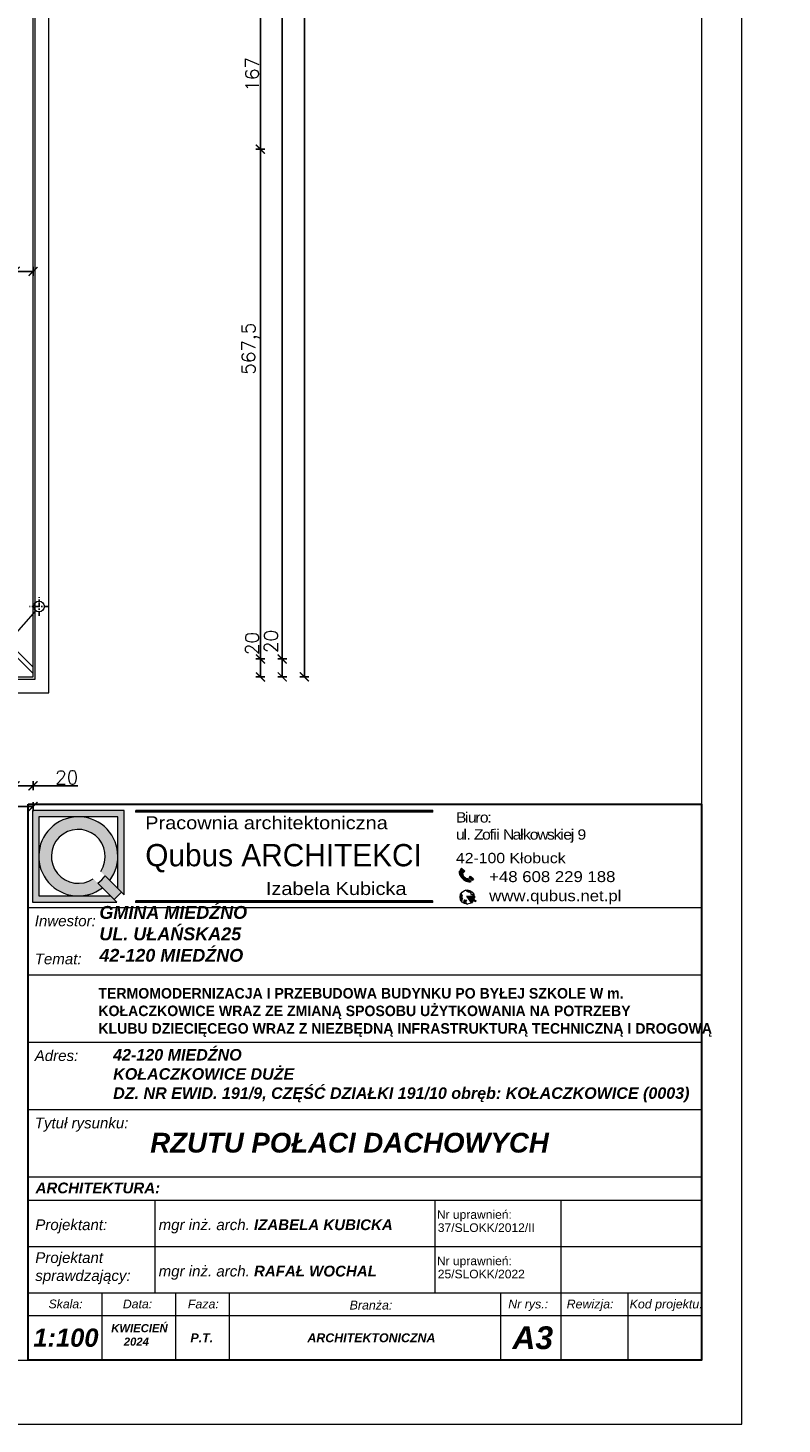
# Model space of a CAD drawing. Header units: millimetres. Extents: x -740 to 33545, y -26688 to 22494.
# Tile 252 of 256: x 16405 to 17245, y 5178 to 6732. Entities that reach past the tile are written whole.
import ezdxf
from ezdxf.enums import TextEntityAlignment as Align
from ezdxf.lldxf.tags import DXFTag

# ---------------------------------------------------------------- set-up
doc = ezdxf.new("R2010")
doc.units = ezdxf.units.MM
doc.header["$MEASUREMENT"] = 0
for name, pattern in [('ArchiTECH.PC Solid Line Type', [0]), ('AUSGEZOGEN', [0]), ('STRICHPUNKTX2', [2, 1, -0.5, 0, -0.5])]:
    doc.linetypes.add(name, pattern=pattern)
doc.layers.get('Defpoints').update_dxf_attribs({"color": 252})
doc.layers.add('_B___I__', color=252, linetype='AUSGEZOGEN')
for name, color, linetype, lineweight in [('A_l.przerywana', 252, 'ICAD_ISO03W100', 9), ('A_l.widokowa', 252, 'Continuous', 18), ('l. przerywana', 252, 'ICAD_ISO03W100', 9), ('l.widokowa', 252, 'Continuous', 15), ('Nowe_820-G Rysunki Obrazki_Nr_pióra__23', 252, 'Continuous', 15), ('wymiarowanie', 252, 'Continuous', 9)]:
    doc.layers.add(name, color=color, linetype=linetype, lineweight=lineweight)
doc.styles.add('ArchiTECHStyle1', font='arial.ttf', dxfattribs={"height": 0.16})
doc.styles.add('Roman', font='SIMPLEX')
doc.styles.add('styl2', font='simplex.shx')
tags = doc.linetypes.add('ICAD_ISO03W100', pattern=[30, 12, -18]).pattern_tags.tags
tags[6:7] = [DXFTag(74, 4), DXFTag(75, 0), DXFTag(340, '0'), DXFTag(46, 1.0), DXFTag(50, 0.0), DXFTag(44, 0.0), DXFTag(45, 0.0)]
tags[4:5] = [DXFTag(74, 4), DXFTag(75, 0), DXFTag(340, '0'), DXFTag(46, 1.0), DXFTag(50, 0.0), DXFTag(44, 0.0), DXFTag(45, 0.0)]
doc.dimstyles.new('Kopia I_1.100', dxfattribs={"dimtxt": 15, "dimasz": 10, "dimexe": 5, "dimexo": 1, "dimgap": 1.5, "dimtad": 1, "dimdec": 1, "dimrnd": 0.5, "dimtxsty": 'styl2', "dimblk": 'ARCHTICK', "dimcen": 5, "dimadec": 0, "dimazin": 0, "dimtfac": 1, "dimtdec": 1, "dimtmove": 0, "dimatfit": 3, "dimldrblk": 'ARCHTICK', "dimfxl": 0, "dimarcsym": 0})

# ---------------------------------------------------------------- blocks, each defined once
blk = doc.blocks.new('_ArchTick')
at = {"color": 0, "linetype": 'ByBlock', "const_width": 0.15}
blk.add_lwpolyline([(-0.5, -0.5), (0.5, 0.5)], dxfattribs=at)
blk = doc.blocks.new('*D1785')
at = {"layer": 'Defpoints', "color": 0}
for p in [(16391.2, 6504.7), (16411.2, 6496.2), (16411.2, 6461.2)]:
    blk.add_point(p, dxfattribs=at)
at = {"layer": 'wymiarowanie', "color": 0, "lineweight": -2}
for p, q in [((16391.2, 6466.2), (16391.2, 6456.2)), ((16411.2, 6466.2), (16411.2, 6456.2)), ((16391.2, 6461.2), (16411.2, 6461.2))]:
    blk.add_line(p, q, dxfattribs=at)
at = {"layer": 'wymiarowanie', "color": 0, "lineweight": -2, "xscale": 10, "yscale": 10, "zscale": 10, "rotation": 180}
blk.add_blockref('_ArchTick', (16391.2, 6461.2), dxfattribs=at)
at = {"layer": 'wymiarowanie', "color": 0, "lineweight": -2, "xscale": 10, "yscale": 10, "zscale": 10}
blk.add_blockref('_ArchTick', (16411.2, 6461.2), dxfattribs=at)
at = {"layer": 'wymiarowanie', "color": 0, "insert": (16371.3, 6472.8), "char_height": 15, "attachment_point": 5, "style": 'styl2'}
blk.add_mtext('20', dxfattribs=at)
blk = doc.blocks.new('*D1821')
at = {"layer": 'Defpoints', "color": 0}
for p in [(16391.2, 6066.8), (16411.2, 6064.4), (16411.2, 5888.7)]:
    blk.add_point(p, dxfattribs=at)
at = {"layer": 'wymiarowanie', "color": 0, "lineweight": -2}
for p, q in [((16391.2, 5893.7), (16391.2, 5883.7)), ((16411.2, 5893.7), (16411.2, 5883.7)), ((16391.2, 5888.7), (16411.2, 5888.7)), ((16411.2, 5888.7), (16461.1, 5888.7))]:
    blk.add_line(p, q, dxfattribs=at)
at = {"layer": 'wymiarowanie', "color": 0, "lineweight": -2, "xscale": 10, "yscale": 10, "zscale": 10, "rotation": 180}
blk.add_blockref('_ArchTick', (16391.2, 5888.7), dxfattribs=at)
at = {"layer": 'wymiarowanie', "color": 0, "lineweight": -2, "xscale": 10, "yscale": 10, "zscale": 10}
blk.add_blockref('_ArchTick', (16411.2, 5888.7), dxfattribs=at)
at = {"layer": 'wymiarowanie', "color": 0, "insert": (16448.7, 5898), "char_height": 15, "attachment_point": 5, "style": 'styl2'}
blk.add_mtext('20', dxfattribs=at)
blk = doc.blocks.new('*D1822')
at = {"layer": 'Defpoints', "color": 0}
for p in [(13336, 5893.7), (16411.2, 5893.7), (16411.2, 5865.6)]:
    blk.add_point(p, dxfattribs=at)
at = {"layer": 'wymiarowanie', "color": 0, "lineweight": -2}
for p, q in [((13336, 5870.6), (13336, 5860.6)), ((13336, 5865.6), (16411.2, 5865.6)), ((16411.2, 5870.6), (16411.2, 5860.6))]:
    blk.add_line(p, q, dxfattribs=at)
at = {"layer": 'wymiarowanie', "color": 0, "lineweight": -2, "xscale": 10, "yscale": 10, "zscale": 10, "rotation": 180}
blk.add_blockref('_ArchTick', (13336, 5865.6), dxfattribs=at)
at = {"layer": 'wymiarowanie', "color": 0, "lineweight": -2, "xscale": 10, "yscale": 10, "zscale": 10}
blk.add_blockref('_ArchTick', (16411.2, 5865.6), dxfattribs=at)
at = {"layer": 'wymiarowanie', "color": 0, "insert": (14873.6, 5874.9), "char_height": 15, "attachment_point": 5, "style": 'styl2'}
blk.add_mtext('3075', dxfattribs=at)
blk = doc.blocks.new('*D1837')
at = {"layer": 'Defpoints', "color": 0}
for p in [(15994.3, 6763.9), (15827.5, 6597.2), (16664.4, 6597.2)]:
    blk.add_point(p, dxfattribs=at)
at = {"layer": 'wymiarowanie', "color": 0, "lineweight": -2}
for p, q in [((16659.4, 6763.9), (16669.4, 6763.9)), ((16664.4, 6763.9), (16664.4, 6597.2)), ((16659.4, 6597.2), (16669.4, 6597.2))]:
    blk.add_line(p, q, dxfattribs=at)
at = {"layer": 'wymiarowanie', "color": 0, "lineweight": -2, "xscale": 10, "yscale": 10, "zscale": 10}
for p, rotation in [((16664.4, 6763.9), 90), ((16664.4, 6597.2), 270)]:
    blk.add_blockref('_ArchTick', p, dxfattribs=dict(at, rotation=rotation))
at = {"layer": 'wymiarowanie', "color": 0, "insert": (16655.1, 6680.6), "char_height": 15, "attachment_point": 5, "rotation": 90, "style": 'styl2'}
blk.add_mtext('167', dxfattribs=at)
blk = doc.blocks.new('*D1838')
at = {"layer": 'Defpoints', "color": 0}
for p in [(15827.5, 6597.2), (16664.4, 6029.8), (16696.1, 6029.8)]:
    blk.add_point(p, dxfattribs=at)
at = {"layer": 'wymiarowanie', "color": 0, "lineweight": -2}
for p, q in [((16659.4, 6597.2), (16669.4, 6597.2)), ((16664.4, 6597.2), (16664.4, 6029.8)), ((16669.4, 6029.8), (16659.4, 6029.8))]:
    blk.add_line(p, q, dxfattribs=at)
at = {"layer": 'wymiarowanie', "color": 0, "lineweight": -2, "xscale": 10, "yscale": 10, "zscale": 10}
for p, rotation in [((16664.4, 6597.2), 90), ((16664.4, 6029.8), 270)]:
    blk.add_blockref('_ArchTick', p, dxfattribs=dict(at, rotation=rotation))
at = {"layer": 'wymiarowanie', "color": 0, "insert": (16653.4, 6375.2), "char_height": 15, "attachment_point": 5, "rotation": 90, "style": 'styl2'}
blk.add_mtext('567,5', dxfattribs=at)
blk = doc.blocks.new('*D1839')
at = {"layer": 'Defpoints', "color": 0}
for p in [(16696.1, 6029.8), (16664.4, 6009.8), (16695.2, 6009.8)]:
    blk.add_point(p, dxfattribs=at)
at = {"layer": 'wymiarowanie', "color": 0, "lineweight": -2}
for p, q in [((16669.4, 6029.8), (16659.4, 6029.8)), ((16664.4, 6029.8), (16664.4, 6009.8)), ((16669.4, 6009.8), (16659.4, 6009.8))]:
    blk.add_line(p, q, dxfattribs=at)
at = {"layer": 'wymiarowanie', "color": 0, "lineweight": -2, "xscale": 10, "yscale": 10, "zscale": 10}
for p, rotation in [((16664.4, 6029.8), 90), ((16664.4, 6009.8), 270)]:
    blk.add_blockref('_ArchTick', p, dxfattribs=dict(at, rotation=rotation))
at = {"layer": 'wymiarowanie', "color": 0, "insert": (16655.1, 6047), "char_height": 15, "attachment_point": 5, "rotation": 90, "style": 'styl2'}
blk.add_mtext('20', dxfattribs=at)
blk = doc.blocks.new('*D1840')
at = {"layer": 'Defpoints', "color": 0}
for p in [(16659.4, 6029.8), (16688.7, 6029.8), (16659.4, 6009.8)]:
    blk.add_point(p, dxfattribs=at)
at = {"layer": 'wymiarowanie', "color": 0, "lineweight": -2}
for p, q in [((16683.7, 6029.8), (16693.7, 6029.8)), ((16688.7, 6009.8), (16688.7, 6029.8)), ((16683.7, 6009.8), (16693.7, 6009.8))]:
    blk.add_line(p, q, dxfattribs=at)
at = {"layer": 'wymiarowanie', "color": 0, "lineweight": -2, "xscale": 10, "yscale": 10, "zscale": 10}
for p, rotation in [((16688.7, 6029.8), 90), ((16688.7, 6009.8), 270)]:
    blk.add_blockref('_ArchTick', p, dxfattribs=dict(at, rotation=rotation))
at = {"layer": 'wymiarowanie', "color": 0, "insert": (16676.1, 6049.3), "char_height": 15, "attachment_point": 5, "rotation": 90, "style": 'styl2'}
blk.add_mtext('20', dxfattribs=at)
blk = doc.blocks.new('*D1841')
at = {"layer": 'Defpoints', "color": 0}
for p in [(16664.4, 7704.7), (16688.7, 7704.7), (16659.4, 6029.8)]:
    blk.add_point(p, dxfattribs=at)
at = {"layer": 'wymiarowanie', "color": 0, "lineweight": -2}
for p, q in [((16683.7, 7704.7), (16693.7, 7704.7)), ((16688.7, 6029.8), (16688.7, 7704.7)), ((16683.7, 6029.8), (16693.7, 6029.8))]:
    blk.add_line(p, q, dxfattribs=at)
at = {"layer": 'wymiarowanie', "color": 0, "lineweight": -2, "xscale": 10, "yscale": 10, "zscale": 10}
for p, rotation in [((16688.7, 7704.7), 90), ((16688.7, 6029.8), 270)]:
    blk.add_blockref('_ArchTick', p, dxfattribs=dict(at, rotation=rotation))
at = {"layer": 'wymiarowanie', "color": 0, "insert": (16679.3, 6867.3), "char_height": 15, "attachment_point": 5, "rotation": 90, "style": 'styl2'}
blk.add_mtext('1675', dxfattribs=at)
blk = doc.blocks.new('*D1843')
at = {"layer": 'Defpoints', "color": 0}
for p in [(16683.7, 7724.7), (16683.7, 6009.8), (16713.3, 6009.8)]:
    blk.add_point(p, dxfattribs=at)
at = {"layer": 'wymiarowanie', "color": 0, "lineweight": -2}
for p, q in [((16708.3, 7724.7), (16718.3, 7724.7)), ((16713.3, 7724.7), (16713.3, 6009.8)), ((16708.3, 6009.8), (16718.3, 6009.8))]:
    blk.add_line(p, q, dxfattribs=at)
at = {"layer": 'wymiarowanie', "color": 0, "lineweight": -2, "xscale": 10, "yscale": 10, "zscale": 10}
for p, rotation in [((16713.3, 7724.7), 90), ((16713.3, 6009.8), 270)]:
    blk.add_blockref('_ArchTick', p, dxfattribs=dict(at, rotation=rotation))
at = {"layer": 'wymiarowanie', "color": 0, "insert": (16704.1, 6867.3), "char_height": 15, "attachment_point": 5, "rotation": 90, "style": 'styl2'}
blk.add_mtext('1715', dxfattribs=at)

msp = doc.modelspace()

# ---------------------------------------------------------------- hatches: boundary and pattern name
for points in [[(16525.56, 5861.18), (16525.56, 5859.63), (16856.03, 5859.63), (16856.03, 5861.18)], [(16525.56, 5760.63), (16525.56, 5759.08), (16856.03, 5759.08), (16856.03, 5760.63)]]:
    msp.add_hatch(color=256).paths.add_polyline_path(points)
at = {"layer": 'wymiarowanie'}
h = msp.add_hatch(color=256, dxfattribs=at)
h.paths.add_polyline_path([(16410.54, 5861.18), (16512.63, 5861.18), (16512.63, 5767.29), (16509.54, 5770.39), (16505.62, 5774.3), (16505.62, 5810.13), (16505.62, 5854.17), (16461.58, 5854.17), (16417.54, 5854.17), (16417.54, 5810.13), (16417.54, 5766.09), (16461.58, 5766.09), (16497.41, 5766.09), (16501.33, 5762.18), (16504.42, 5759.08), (16410.54, 5759.08)])
h.paths.add_polyline_path([(16417.54, 5810.13, -0.4142136), (16461.58, 5854.17, -0.4142136), (16505.62, 5810.13, -0.1647641), (16496.56, 5783.37), (16491.55, 5788.37), (16486.52, 5793.41, 10.2455423), (16478.31, 5785.2), (16483.34, 5780.16), (16488.35, 5775.16, -0.1647641), (16461.58, 5766.09, -0.4142136)])
h = msp.add_hatch(color=256, dxfattribs=at)
h.paths.add_polyline_path([(16891.63, 5787.13), (16890.08, 5788.52, -0.2257017), (16889.68, 5790.86), (16886.01, 5794.16, 0.1923995), (16886.83, 5788.68, 0.0725634), (16889.76, 5785.06)])
h.paths.add_polyline_path([(16886.92, 5795.19), (16890.35, 5792.11), (16891.86, 5793.79), (16888.44, 5796.87)])
for points in [[(16483.34, 5780.16, 0.0788738), (16491.55, 5788.37), (16496.56, 5783.37), (16505.62, 5774.3), (16509.54, 5770.39, -0.046709), (16501.33, 5762.18), (16497.41, 5766.09), (16488.35, 5775.16)], [(16902.5, 5765.24), (16903.67, 5765.13), (16902.5, 5764.46, 0.0122344), (16902.51, 5764.85, 0.0123937)], [(16899.4, 5758.58, 0.0114248), (16899.68, 5758.81), (16899.69, 5758.18)]]:
    msp.add_hatch(color=256, dxfattribs=at).paths.add_polyline_path(points)
h = msp.add_hatch(color=256, dxfattribs=at)
h.paths.add_polyline_path([(16891.63, 5787.13), (16893.17, 5785.74, 0.2257017), (16895.53, 5785.59), (16899.21, 5782.28, -0.1923995), (16893.67, 5782.52, -0.0725634), (16889.76, 5785.06)])
h.paths.add_polyline_path([(16900.13, 5783.29), (16896.71, 5786.38), (16898.22, 5788.06), (16901.65, 5784.97)])
h = msp.add_hatch(color=256, dxfattribs=at)
h.paths.add_polyline_path([(16894.13, 5765.97), (16901.8, 5761.59, -0.0172131), (16901.56, 5761.1), (16900.8, 5761.54, 0.008189), (16900.77, 5761.55, 0.5397497), (16899.66, 5760.96), (16899.68, 5758.81, -0.0114248), (16899.4, 5758.58)])
h.paths.add_polyline_path([(16894.13, 5765.97), (16902.5, 5765.24, -0.0123937), (16902.51, 5764.85, -0.0122344), (16902.5, 5764.46), (16901.25, 5763.75, 0.5397497), (16901.31, 5762.49, 0.008189), (16901.33, 5762.48), (16902.01, 5762.09, -0.0173245), (16901.8, 5761.59)])
h.paths.add_polyline_path([(16888.17, 5769.36, 0.4200987), (16888.55, 5767.48, -0.5369957), (16888.89, 5766.43, 0.2016291), (16888.56, 5764.46, 0.1070222), (16889.43, 5763.22, 0), (16889.43, 5763.22, -0.4365565), (16889.43, 5762.57, 0.1470815), (16888.67, 5761.92, 0.2070349), (16888.57, 5760.97, -0.421728), (16888.25, 5760.22, -0.3199581)])
h.paths.add_polyline_path([(16889.65, 5758.74, 0.4961021), (16890.96, 5759.51, -0.1925824), (16891.29, 5761.23, -0.3611399), (16892.4, 5761.2, 0.3674112), (16893.64, 5761.01, -1.0208574), (16894.03, 5760.8, -0.1185898), (16893.14, 5759.77, 0.3247332), (16893.06, 5758.56, 0.305926), (16895.31, 5757, -0.195201)])
h.paths.add_polyline_path([(16892.32, 5772.38, -0.2349861), (16899.24, 5771.23, 0.5278165), (16898.27, 5769.95, 0.1272686), (16897.08, 5770.45, -0.1207092), (16894.33, 5771.43, 0.0977798)])
h.paths.add_polyline_path([(16898.76, 5767.59, 0.3379247), (16899.21, 5768.56, 0.2733122), (16902.05, 5767.47, -0.0235046), (16902.27, 5766.77, -0.1267146)])
h.paths.add_polyline_path([(16901.8, 5761.59, 0.0173245), (16902.01, 5762.09), (16904.53, 5760.65), (16904.26, 5760.18)])
h.paths.add_polyline_path([(16901.8, 5761.59), (16904.26, 5760.18), (16903.99, 5759.71), (16901.56, 5761.1, 0.0172131)])

# ---------------------------------------------------------------- linework, layer by layer
for p, q in [((16509.54, 5770.39), (16512.63, 5767.29)), ((16501.33, 5762.18), (16504.42, 5759.08))]:
    msp.add_line(p, q)
for points in [[(16525.56, 5861.18), (16525.56, 5859.63), (16856.03, 5859.63), (16856.03, 5861.18)], [(16525.56, 5760.63), (16525.56, 5759.08), (16856.03, 5759.08), (16856.03, 5760.63)]]:
    msp.add_lwpolyline(points, close=True)
at = {"layer": '_B___I__', "linetype": 'STRICHPUNKTX2', "ltscale": 5}
for p, q in [((16417.82, 6077.71), (16417.82, 6098.71)), ((16428.32, 6088.21), (16407.32, 6088.21))]:
    msp.add_line(p, q, dxfattribs=at)
at = {"layer": 'A_l.przerywana'}
msp.add_line((16278.33, 6145.45), (16411.16, 6013.61), dxfattribs=at)
at = {"layer": 'A_l.widokowa'}
for points in [[(13318.52, 7736.42), (13318.52, 5992.3), (16428.66, 5992.3), (16428.66, 7742.21), (15557.59, 7742.21), (15557.59, 7202.04), (14189.6, 7202.04), (14189.6, 7736.42)], [(13333.52, 7721.42), (13333.52, 6007.3), (16413.66, 6007.3), (16413.66, 7727.21), (15572.59, 7727.21), (15572.59, 7187.04), (14174.6, 7187.04), (14174.6, 7721.42)], [(13336.02, 7718.92), (13336.02, 6009.8), (16411.16, 6009.8), (16411.16, 7724.71), (15575.09, 7724.71), (15575.09, 7184.54), (14172.1, 7184.54), (14172.1, 7718.92)]]:
    msp.add_lwpolyline(points, close=True, dxfattribs=at)
at = {"layer": 'l. przerywana', "ltscale": 0.2}
msp.add_circle((16417.82, 6088.21), 6, dxfattribs=at)
at = {"layer": 'l.widokowa', "linetype": 'Continuous', "lineweight": 9}
msp.add_line((15835.94, 6597.16), (16411.16, 6020.86), dxfattribs=at)
at = {"layer": 'Nowe_820-G Rysunki Obrazki_Nr_pióra__23', "linetype": 'Continuous', "lineweight": 15}
for points in [[(17155.64, 8119.48), (17155.64, 5249.28)], [(13055.23, 5249.28), (17155.64, 5249.28)]]:
    msp.add_lwpolyline(points, dxfattribs=at)
at = {"layer": 'wymiarowanie'}
for p, q in [((16282.67, 5934.76), (16414.32, 6083.33)), ((16888.44, 5796.87), (16886.92, 5795.19)), ((16888.44, 5796.87), (16891.86, 5793.79)), ((16509.54, 5770.39), (16491.55, 5788.37)), ((16886.01, 5794.16), (16889.68, 5790.86)), ((16886.92, 5795.19), (16890.35, 5792.11)), ((16890.08, 5788.52), (16896.69, 5782.57)), ((16890.35, 5792.11), (16891.86, 5793.79)), ((16899.21, 5782.28), (16895.53, 5785.59)), ((16896.71, 5786.38), (16898.22, 5788.06)), ((16900.13, 5783.29), (16896.71, 5786.38)), ((16901.65, 5784.97), (16898.22, 5788.06)), ((16901.65, 5784.97), (16900.13, 5783.29)), ((16501.33, 5762.18), (16483.34, 5780.16)), ((16903.67, 5765.13), (16894.13, 5765.97)), ((16894.13, 5765.97), (16904.26, 5760.18)), ((16899.69, 5758.18), (16894.13, 5765.97)), ((16901.25, 5763.75), (16903.67, 5765.13)), ((16899.66, 5760.96), (16899.69, 5758.18)), ((16900.77, 5761.55), (16903.99, 5759.71)), ((16901.31, 5762.49), (16904.53, 5760.65)), ((16904.26, 5760.18), (16903.99, 5759.71)), ((16904.26, 5760.18), (16904.53, 5760.65))]:
    msp.add_line(p, q, dxfattribs=at)
at = {"layer": 'wymiarowanie', "linetype": 'ArchiTECH.PC Solid Line Type', "lineweight": 9}
for p, q in [((16405.64, 5453.31), (16405.64, 5828.31)), ((16405.64, 5753.31), (17155.64, 5753.31)), ((16405.64, 5678.31), (17155.64, 5678.31)), ((16405.64, 5603.31), (17155.64, 5603.31)), ((16405.64, 5528.31), (17155.64, 5528.31)), ((16405.64, 5352.5), (16405.64, 5453.31)), ((16405.64, 5453.31), (17155.64, 5453.31)), ((16405.64, 5427.5), (17155.64, 5427.5)), ((16546.61, 5427.5), (16546.61, 5324.28)), ((16858.57, 5427.5), (16858.57, 5324.28)), ((16999.08, 5427.5), (16999.08, 5324.28)), ((16405.64, 5375.89), (17155.64, 5375.89)), ((16405.64, 5324.28), (17155.64, 5324.28)), ((16405.64, 5324.28), (17155.64, 5324.28)), ((16405.64, 5324.28), (17155.64, 5324.28)), ((16405.64, 5324.28), (17155.64, 5324.28)), ((16405.64, 5324.28), (17155.64, 5324.28)), ((16487.67, 5324.28), (16487.67, 5249.28)), ((16569.71, 5324.28), (16569.71, 5249.28)), ((16629.43, 5324.28), (16629.43, 5249.28)), ((16931.85, 5324.28), (16931.85, 5249.28)), ((16999.08, 5324.28), (16999.08, 5249.28)), ((17073.6, 5324.28), (17073.6, 5249.28)), ((16405.64, 5299.28), (17155.64, 5299.28))]:
    msp.add_line(p, q, dxfattribs=at)
at = {"layer": 'wymiarowanie'}
for points in [[(13000.35, 8148.27), (13000.35, 5178.27), (17200.35, 5178.27), (17200.35, 8148.27), (13000.35, 8148.27)], [(16512.63, 5767.29), (16512.63, 5861.18), (16410.54, 5861.18), (16410.54, 5759.08), (16504.42, 5759.08)], [(16505.62, 5774.3), (16505.62, 5854.17), (16417.54, 5854.17), (16417.54, 5766.09), (16497.41, 5766.09)]]:
    msp.add_lwpolyline(points, dxfattribs=at)
at = {"layer": 'wymiarowanie', "lineweight": 30}
msp.add_lwpolyline([(16405.64, 5868.22), (17155.64, 5868.22), (17155.64, 5249.28), (16405.64, 5249.28)], close=True, dxfattribs=at)
at = {"layer": 'wymiarowanie', "lineweight": 13}
msp.add_circle((16894.63, 5764.85), 7.88, dxfattribs=at)
at = {"layer": 'wymiarowanie'}
for centre, radius, start, end in [((16461.58, 5810.13), 44.04, 322.57509, 307.42491), ((16461.58, 5810.13), 30.02, 326.14921, 303.85079), ((16461.58, 5810.13), 37.03, 305.9804, 324.0196), ((16893.28, 5792.44), 7.47, 166.67958, 210.24197), ((16900.7, 5796.93), 16.14, 210.73037, 227.33158), ((16892.33, 5790.11), 2.75, 164.3158, 215.19037), ((16900.43, 5797.18), 16.14, 228.6417, 245.24291), ((16894.52, 5788.15), 2.75, 240.78291, 291.65748), ((16896.74, 5789.33), 7.47, 245.7313, 289.2937), ((16461.58, 5810.13), 62.28, 309.65143, 320.34857), ((16889.28, 5768.61), 1.34, 145.81653, 236.96537), ((16891.06, 5765.06), 2.57, 147.73007, 193.32869), ((16888.37, 5766.84), 0.665, 321.3211, 74.26354), ((16890.93, 5766.82), 5.74, 53.63525, 75.97372), ((16897.72, 5776.56), 6.15, 236.50654, 264.03785), ((16896.72, 5767.9), 2.58, 14.92604, 81.86713), ((16899.2, 5770.26), 0.974, 87.29907, 197.66327), ((16898.34, 5768.37), 0.884, 297.9169, 12.60242), ((16902.11, 5773.99), 7.23, 242.38997, 271.27687), ((16901.55, 5770.43), 3, 218.55426, 279.6995), ((16888.05, 5760.75), 0.568, 291.2453, 22.71136), ((16889.73, 5761.33), 1.21, 150.948, 197.73589), ((16891.87, 5765.84), 3.59, 202.61984, 227.05452), ((16890.12, 5760.98), 1.74, 113.52157, 146.9902), ((16889.13, 5762.89), 0.44, 313.10426, 47.44022), ((16890.01, 5759.63), 0.957, 247.55357, 353.09799), ((16893.27, 5759.95), 2.35, 147.18676, 190.78958), ((16891.83, 5760.55), 0.862, 48.68881, 128.11552), ((16893.13, 5761.83), 0.969, 221.07993, 301.77551), ((16893.93, 5759.11), 1.03, 140.11365, 212.07498), ((16895.34, 5759.45), 2.45, 201.19555, 269.23648), ((16891.46, 5762.14), 2.9, 305.31298, 332.36541), ((16893.84, 5760.91), 0.225, 330.54591, 152.91124), ((16900.41, 5760.89), 0.755, 59.2997, 174.60822), ((16901.7, 5763.14), 0.755, 125.86793, 241.17645)]:
    msp.add_arc(centre, radius, start, end, dxfattribs=at)

# ---------------------------------------------------------------- texts
at = {"attachment_point": 1}
for s, insert, char_height, width in [('{\\fCentury Gothic|b0|i0|c238|p34;\\W1.15;\\T0.8;Biuro:\\Pul. Zofii Nałkowskiej 9}', (16882.13, 5859.24), 11.4293, 445.0153), ('{\\fCentury Gothic|b0|i0|c238|p34;\\W1.15;Pracownia architektoniczna}', (16536.1, 5854.74), 14.4309, 326.0108), ('{\\fCentury Gothic|b0|i0|c238|p34;\\W1.15;42-100 Kłobuck}', (16882.13, 5813.98), 11.4293, 445.0153), ('{\\fCentury Gothic|b0|i0|c238|p34;\\W1.15;Izabela Kubicka}', (16670.4, 5781.54), 14.4309, 326.0108), ('{\\fCentury Gothic|b0|i0|c238|p34;\\W1.15;+48 608 229 188}', (16919.13, 5793.65), 12.1324, 472.3923), ('{\\fCentury Gothic|b0|i0|c238|p34;\\W1.15;www.qubus.net.pl}', (16919.13, 5772.38), 12.1324, 472.3923)]:
    msp.add_mtext(s, dxfattribs=dict(at, insert=insert, char_height=char_height, width=width))
at = {"insert": (16476.38, 5663.6), "char_height": 11.73333, "width": 787.122, "attachment_point": 1, "style": 'Roman'}
msp.add_mtext('\\pl7.541987,t9.628161;{\\fCentury Gothic|b1|i0|c238|p34;TERMOMODERNIZACJA I PRZEBUDOWA BUDYNKU PO BYŁEJ SZKOLE W m. }\\P\\pl7.541987,t9.628161;{\\fCentury Gothic|b1|i0|c238|p34;KOŁACZKOWICE WRAZ ZE ZMIANĄ SPOSOBU UŻYTKOWANIA NA POTRZEBY }\\P\\pl7.541987,t9.628161;{\\fCentury Gothic|b1|i0|c238|p34;KLUBU DZIECIĘCEGO WRAZ Z NIEZBĘDNĄ INFRASTRUKTURĄ TECHNICZNĄ I DROGOWĄ}', dxfattribs=at)
at = {"layer": 'wymiarowanie', "style": 'ArchiTECHStyle1'}
for s, p in [('Nr uprawnień:', (16860.9, 5403.85)), ('37/SLOKK/2012/II', (16861.93, 5389.21)), ('Nr uprawnień:', (16860.9, 5352.24)), ('25/SLOKK/2022', (16861.93, 5337.6))]:
    msp.add_text(s, height=9.6, dxfattribs=at).set_placement(p, align=Align.BOTTOM_LEFT)
at = {"layer": 'wymiarowanie', "insert": (16536.15, 5823.87), "char_height": 24.8137, "width": 376.1842, "attachment_point": 1}
msp.add_mtext('{\\fCentury Gothic|b0|i0|c238|p34;Qubus ARCHITEKCI}', dxfattribs=at)
at = {"layer": 'wymiarowanie', "ltscale": 0.45, "attachment_point": 1}
for s, insert, char_height, width in [('{\\fArial|b1|i1|c238|p34;\\C7;GMINA MIEDŹNO\\PUL. UŁAŃSKA25\\P42-120 MIEDŹNO}', (16485.05, 5754.9), 14.3265, 814.3497), ('{\\fArial CE|b0|i1|c238|p34;Inwestor:}', (16413.07, 5744.36), 11.9958, 761.9047), ('{\\fArial CE|b0|i1|c238|p34;Temat:}', (16413.07, 5701.99), 11.9958, 761.9047), ('{\\fArial CE|b0|i1|c238|p34;Adres:}', (16413.07, 5594.36), 11.9958, 761.9047), ('{\\fArial|b1|i1|c238|p34;\\C7;42-120 MIEDŹNO\\PKOŁACZKOWICE DUŻE\\P\\A1;DZ. NR EWID. 191/9, CZĘŚĆ DZIAŁKI 191/10\\A1; obręb: KOŁACZKOWICE (0003)}', (16500.41, 5595.7), 12.8, 693.7746), ('{\\fArial CE|b0|i1|c238|p34;Tytuł rysunku:}', (16413.07, 5519.36), 11.9958, 761.9047), ('{\\fArial|b1|i1|c238|p34; RZUTU POŁACI DACHOWYCH}', (16533.14, 5502.45), 22, 761.9047), ('{\\fArial|b1|i1|c238|p34;ARCHITEKTURA:}', (16414.01, 5447.1), 11.9958, 761.9047), ('{\\fArial CE|b0|i1|c238|p34;mgr inż. arch. \\fArial CE|b1|i1|c238|p34;IZABELA KUBICKA}', (16551.06, 5406.13), 11.9958, 761.9047), ('{\\fArial CE|b0|i1|c238|p34;Projektant:}', (16413.66, 5406.13), 11.9958, 761.9047), ('{\\fArial CE|b0|i1|c238|p34;Projektant\\Psprawdzający:}', (16413.66, 5369.54), 11.9958, 761.9047), ('{\\fArial CE|b0|i1|c238|p34;mgr inż. arch. \\fArial CE|b1|i1|c238|p34;RAFAŁ WOCHAL}', (16551.06, 5354.52), 11.9958, 761.9047), ('{\\fArial CE|b0|i1|c238|p34;Skala:}', (16428.47, 5316.86), 9.75, 761.9047), ('{\\fArial CE|b0|i1|c238|p34;Data:}', (16511.22, 5316.86), 9.75, 761.9047), ('{\\fArial CE|b0|i1|c238|p34;Faza:}', (16583.55, 5316.86), 9.8794, 761.9047), ('{\\fArial CE|b0|i1|c238|p34;Branża:}', (16763.72, 5315.65), 9.8794, 761.9047), ('{\\fArial CE|b0|i1|c238|p34;Nr rys.:}', (16940.35, 5316.86), 9.8794, 761.9047), ('{\\fArial CE|b0|i1|c238|p34;Rewizja:}', (17005.41, 5316.86), 9.8794, 761.9047), ('{\\fArial CE|b0|i1|c238|p34;Kod projektu:}', (17075.57, 5316.86), 9.8794, 761.9047), ('{\\fArial|b1|i1|c238|p34;1:100}', (16411.48, 5284.61), 20.3175, 609.5238), ('\\pt16.667;{\\fArial|b1|i1|c238|p34;     KWIECIEŃ}\\P\\pt16.667;{\\fArial|b1|i1|c238|p34;         2024}', (16480.78, 5289.53), 9, 761.9047), ('{\\fArial|b1|i1|c238|p34;A3}', (16944.96, 5287.07), 25.3968, 761.9047), ('{\\fArial CE|b1|i1|c238|p34;P.T.}', (16586.44, 5279.24), 9.8794, 761.9047), ('{\\fArial CE|b1|i1|c238|p34;ARCHITEKTONICZNA}', (16716.69, 5279.24), 9.8794, 761.9047)]:
    msp.add_mtext(s, dxfattribs=dict(at, insert=insert, char_height=char_height, width=width))

# ---------------------------------------------------------------- dimensions: what is measured, and where the dimension line sits
at = {"layer": 'wymiarowanie'}
for base, p1, p2, picture, middle in [((16713.33, 6009.8), (16683.69, 7724.71), (16683.69, 6009.8), '*D1843', (16704.14, 6867.25)), ((16688.69, 7704.71), (16659.44, 6029.8), (16664.44, 7704.71), '*D1841', (16679.32, 6867.25)), ((16664.44, 6597.17), (15994.32, 6763.94), (15827.46, 6597.17), '*D1837', (16655.07, 6680.56))]:
    dim = msp.add_linear_dim(base=base, p1=p1, p2=p2, angle=90, dimstyle='Kopia I_1.100', override={"dimtmove": 1, "dimfxl": 5}, dxfattribs=at)
    dim.commit()
    dim.dimension.update_dxf_attribs({"geometry": picture, "text_midpoint": middle})
for base, p1, p2, picture, middle in [((16664.44, 6029.8), (15827.46, 6597.17), (16696.09, 6029.8), '*D1838', (16663.43, 6375.21)), ((16688.69, 6029.8), (16659.44, 6009.8), (16659.44, 6029.8), '*D1840', (16685.51, 6049.3)), ((16664.44, 6009.8), (16696.09, 6029.8), (16695.19, 6009.8), '*D1839', (16664.44, 6047.04))]:
    dim = msp.add_linear_dim(base=base, p1=p1, p2=p2, angle=90, dimstyle='Kopia I_1.100', override={"dimtmove": 1, "dimfxl": 5}, dxfattribs=at)
    dim.commit()
    dim.dimension.update_dxf_attribs({"geometry": picture, "text_midpoint": middle, "dimtype": 160})
for base, p1, p2, picture, middle in [((16411.16, 6461.2), (16391.16, 6504.71), (16411.16, 6496.15), '*D1785', (16371.32, 6463.42)), ((16411.16, 5888.65), (16391.16, 6066.8), (16411.16, 6064.35), '*D1821', (16448.68, 5877))]:
    dim = msp.add_linear_dim(base=base, p1=p1, p2=p2, dimstyle='Kopia I_1.100', override={"dimtmove": 1, "dimfxl": 5}, dxfattribs=at)
    dim.commit()
    dim.dimension.update_dxf_attribs({"geometry": picture, "text_midpoint": middle, "dimtype": 160})
dim = msp.add_linear_dim(base=(16411.16, 5865.56), p1=(13336.02, 5893.65), p2=(16411.16, 5893.65), dimstyle='Kopia I_1.100', override={"dimtmove": 1, "dimfxl": 5}, dxfattribs=at)
dim.commit()
dim.dimension.update_dxf_attribs({"geometry": '*D1822', "text_midpoint": (14873.59, 5874.93)})

doc.saveas('drawing.dxf')
